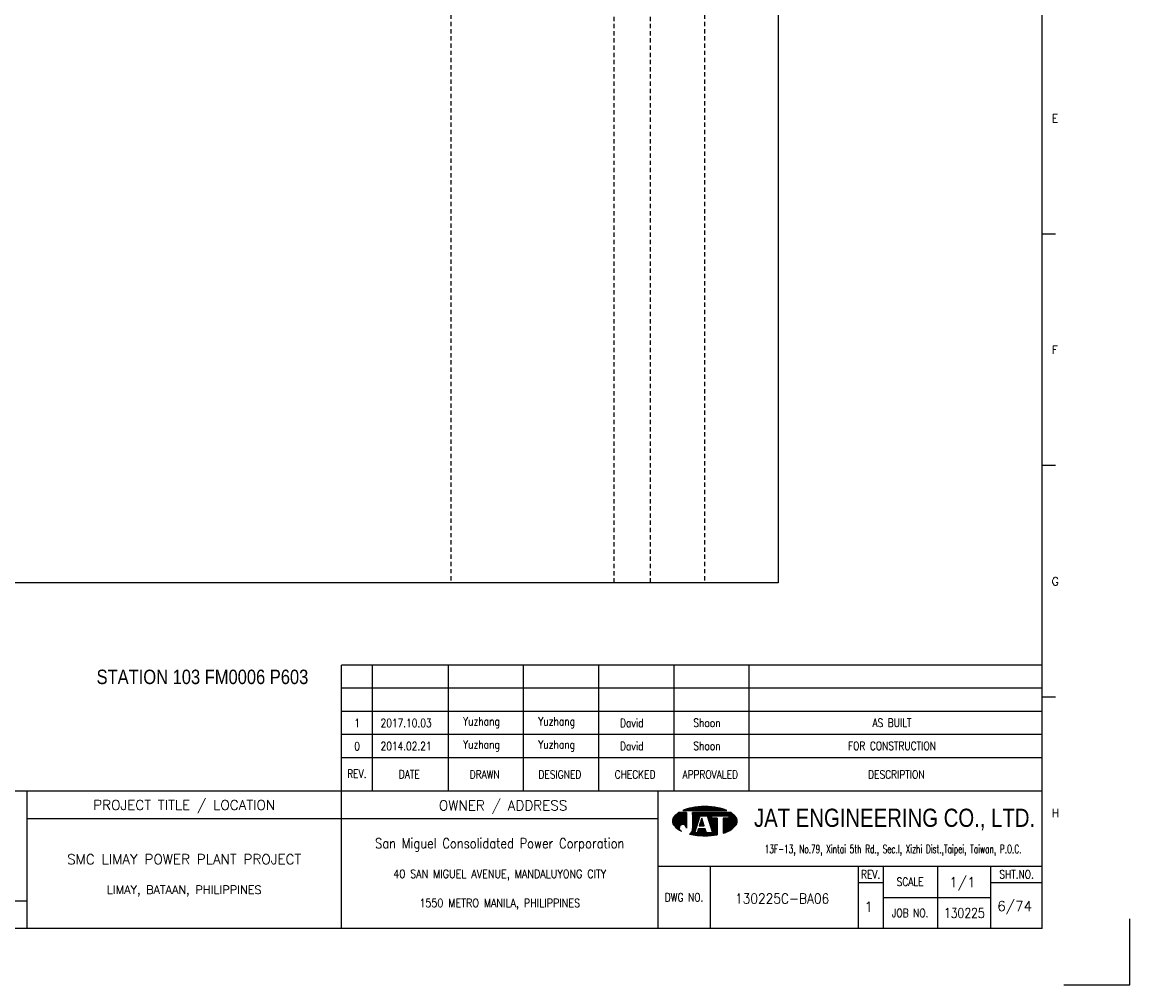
# Model space of a CAD drawing. Extents: x 937 to 1903, y -238 to 444.
# Tile 3 of 4: x 1518 to 1903, y -238 to 97. Entities that reach past the tile are written whole.
import ezdxf
from ezdxf.enums import TextEntityAlignment as Align

# ---------------------------------------------------------------- set-up
doc = ezdxf.new("R2010")
doc.units = 0
doc.header["$MEASUREMENT"] = 0
doc.linetypes.add('HIDDEN', pattern=[4, 1.5, -1, 1.5])
doc.layers.get('0').update_dxf_attribs({"linetype": 'CONTINUOUS'})
doc.layers.get('DEFPOINTS').update_dxf_attribs({"linetype": 'CONTINUOUS'})
for name, color, linetype in [('B_DIM', 7, 'CONTINUOUS'), ('CON', 4, 'CONTINUOUS'), ('DCS', 7, 'CONTINUOUS'), ('HID', 2, 'HIDDEN'), ('T', 2, 'CONTINUOUS'), ('TEXT', 7, 'CONTINUOUS'), ('圖框CON', 4, 'CONTINUOUS'), ('框線', 6, 'CONTINUOUS')]:
    doc.layers.add(name, color=color, linetype=linetype)
doc.styles.add('AEH', font='simplex', dxfattribs={"width": 0.8, "bigfont": 'ae'})
doc.styles.add('DAYUKP', font='complex', dxfattribs={"bigfont": 'DAYUKP.SHX'})
doc.styles.add('E2', font='simplex.shx', dxfattribs={"height": 2})
doc.styles.add('E3', font='simplex.shx', dxfattribs={"height": 3})
doc.styles.add('ROMANS', font='romans', dxfattribs={"width": 0.8})
doc.styles.add('style3', font='ARIALN.TTF')
doc.styles.add('WMF-Arial0', font='arial.ttf')

# ---------------------------------------------------------------- blocks, each defined once
blk = doc.blocks.new('1880-TITLE_BLK')
at = {"layer": 'TEXT', "color": 2, "linetype": 'Continuous', "style": 'E3'}
for tag, p in [('SCALE', (790.95, 31.17)), ('DWG_NO', (736.41, 26.44)), ('REV', (762.59, 23.97)), ('SHT_NO', (806.74, 23.97))]:
    blk.add_attdef(tag, text='', height=3, dxfattribs=at).set_placement(p, align=Align.MIDDLE)
at = {"layer": 'TEXT', "linetype": 'Continuous', "style": 'E2', "width": 0.6}
for tag, p in [('REV_DATE', (418.65, 19.76)), ('APPR_DATE', (492.93, 19.76))]:
    blk.add_attdef(tag, text='', height=2, dxfattribs=at).set_placement(p, align=Align.MIDDLE_LEFT)
blk = doc.blocks.new('1')
at = {"layer": 'B_DIM'}
for p, q in [((2181.53, 118.11), (1938.08, 118.11)), ((1938.08, 74.29), (1938.08, 118.11)), ((1948.92, 74.29), (1948.92, 118.11)), ((1975.28, 74.29), (1975.28, 118.11)), ((2001.39, 74.29), (2001.39, 118.11)), ((2027.5, 74.29), (2027.5, 118.11)), ((2053.62, 74.29), (2053.62, 118.11)), ((2079.73, 74.29), (2079.73, 118.11)), ((2181.53, 110.07), (1938.08, 110.07)), ((1938.08, 77.93), (1938.08, 104.33)), ((2181.53, 102.03), (1938.08, 102.03)), ((2181.53, 93.99), (1938.08, 93.99)), ((2181.53, 85.95), (1938.08, 85.95))]:
    blk.add_line(p, q, dxfattribs=at)
at = {"layer": 'DEFPOINTS'}
blk.add_lwpolyline([(2189, 7.08), (2211.97, 7.08), (2211.97, 30.05)], dxfattribs=at)
at = {"layer": 'T', "color": 0, "lineweight": -3}
for p, q in [((2053.09, 63.82), (2056.14, 66.87)), ((2053.09, 64.04), (2055.92, 66.87)), ((2053.11, 63.62), (2056.36, 66.87)), ((2053.12, 64.29), (2055.7, 66.87)), ((2053.14, 63.43), (2056.58, 66.87)), ((2053.18, 63.25), (2056.8, 66.87)), ((2053.18, 64.57), (2055.47, 66.87)), ((2053.24, 63.08), (2057.03, 66.87)), ((2053.29, 64.91), (2055.25, 66.87)), ((2053.3, 62.92), (2057.25, 66.87)), ((2053.37, 62.77), (2057.47, 66.87)), ((2053.45, 62.63), (2057.69, 66.87)), ((2053.54, 62.5), (2057.91, 66.86)), ((2053.61, 65.45), (2054.47, 66.31)), ((2053.64, 62.37), (2057.91, 66.64)), ((2053.74, 62.25), (2057.91, 66.42)), ((2053.84, 62.14), (2057.91, 66.2)), ((2053.95, 62.02), (2057.91, 65.98)), ((2054.07, 61.91), (2057.91, 65.75)), ((2054.18, 61.8), (2057.91, 65.53)), ((2056.94, 67.67), (2057.09, 67.82)), ((2057.16, 67.67), (2057.44, 67.95)), ((2057.39, 67.67), (2057.78, 68.07)), ((2057.61, 67.67), (2058.11, 68.18)), ((2057.83, 67.67), (2058.43, 68.27)), ((2058.05, 67.67), (2058.73, 68.35)), ((2058.27, 67.67), (2059.03, 68.43)), ((2058.49, 67.67), (2059.32, 68.49)), ((2058.72, 67.67), (2059.6, 68.55)), ((2058.94, 67.67), (2059.87, 68.6)), ((2059.16, 67.67), (2060.14, 68.65)), ((2059.38, 67.67), (2060.41, 68.7)), ((2059.6, 67.67), (2060.67, 68.74)), ((2059.82, 67.67), (2060.93, 68.77)), ((2060.05, 67.67), (2061.18, 68.81)), ((2060.05, 63.24), (2063.68, 66.87)), ((2060.05, 63.46), (2063.46, 66.87)), ((2060.05, 63.68), (2063.23, 66.87)), ((2060.05, 63.9), (2063.01, 66.87)), ((2060.05, 64.13), (2062.79, 66.87)), ((2060.05, 64.35), (2062.57, 66.87)), ((2060.05, 64.57), (2062.35, 66.87)), ((2060.05, 64.79), (2062.13, 66.87)), ((2060.05, 65.01), (2061.9, 66.87)), ((2060.05, 65.23), (2061.68, 66.87)), ((2060.05, 65.46), (2061.46, 66.87)), ((2060.05, 66.12), (2060.79, 66.87)), ((2060.05, 66.34), (2060.57, 66.87)), ((2060.05, 66.56), (2060.35, 66.87)), ((2060.05, 66.79), (2060.13, 66.87)), ((2060.05, 65.68), (2061.24, 66.87)), ((2060.05, 65.9), (2061.02, 66.87)), ((2060.05, 63.02), (2062.67, 65.64)), ((2060.27, 67.67), (2061.44, 68.84)), ((2060.49, 67.67), (2061.69, 68.87)), ((2060.71, 67.67), (2061.93, 68.89)), ((2060.93, 67.67), (2062.18, 68.91)), ((2061.15, 67.67), (2062.42, 68.93)), ((2061.38, 67.67), (2062.66, 68.95)), ((2061.6, 67.67), (2062.89, 68.97)), ((2061.82, 67.67), (2063.13, 68.98)), ((2062.04, 67.67), (2063.36, 68.99)), ((2062.26, 67.67), (2063.59, 69)), ((2062.48, 67.67), (2063.82, 69)), ((2062.71, 67.67), (2064.04, 69.01)), ((2062.83, 65.8), (2063.9, 66.87)), ((2062.93, 67.67), (2064.27, 69.01)), ((2063.05, 65.8), (2064.12, 66.87)), ((2063.15, 67.67), (2064.49, 69.01)), ((2063.27, 65.8), (2064.34, 66.87)), ((2063.37, 67.67), (2064.71, 69.01)), ((2063.49, 65.8), (2064.56, 66.87)), ((2063.59, 67.67), (2064.92, 69)), ((2063.72, 65.8), (2064.79, 66.87)), ((2063.81, 67.67), (2065.14, 69)), ((2063.94, 65.8), (2065.01, 66.87)), ((2064.04, 67.67), (2065.35, 68.99)), ((2064.16, 65.8), (2065.23, 66.87)), ((2064.26, 67.67), (2065.56, 68.98)), ((2064.38, 65.8), (2065.45, 66.87)), ((2064.48, 67.67), (2065.78, 68.97)), ((2064.6, 65.8), (2065.67, 66.87)), ((2064.7, 67.67), (2065.98, 68.95)), ((2064.82, 65.8), (2065.89, 66.87)), ((2064.92, 67.67), (2066.19, 68.94)), ((2065.05, 65.8), (2066.12, 66.87)), ((2065.14, 67.67), (2066.4, 68.92)), ((2065.16, 65.69), (2066.34, 66.87)), ((2065.22, 65.53), (2066.56, 66.87)), ((2065.27, 65.36), (2066.78, 66.87)), ((2065.32, 65.19), (2067, 66.87)), ((2065.37, 67.67), (2066.6, 68.9)), ((2065.38, 65.02), (2067.22, 66.87)), ((2065.43, 64.85), (2067.45, 66.87)), ((2065.48, 64.69), (2067.67, 66.87)), ((2065.54, 64.52), (2066.74, 65.71)), ((2065.59, 67.67), (2066.8, 68.88)), ((2065.59, 64.35), (2066.74, 65.49)), ((2065.81, 67.67), (2067, 68.86)), ((2066.03, 67.67), (2067.2, 68.84)), ((2066.25, 67.67), (2067.4, 68.82)), ((2066.47, 67.67), (2067.6, 68.79)), ((2066.7, 67.67), (2067.79, 68.77)), ((2066.82, 65.8), (2067.89, 66.87)), ((2066.92, 67.67), (2067.98, 68.74)), ((2067.04, 65.8), (2068.11, 66.87)), ((2067.14, 67.67), (2068.18, 68.71)), ((2067.26, 65.8), (2068.33, 66.87)), ((2067.36, 67.67), (2068.37, 68.68)), ((2067.48, 65.8), (2068.55, 66.87)), ((2067.58, 67.67), (2068.56, 68.64)), ((2067.71, 65.8), (2068.78, 66.87)), ((2067.81, 67.67), (2068.75, 68.61)), ((2067.93, 65.8), (2069, 66.87)), ((2068.03, 67.67), (2068.93, 68.58)), ((2068.15, 65.8), (2069.22, 66.87)), ((2068.25, 67.67), (2069.12, 68.54)), ((2068.37, 65.8), (2069.44, 66.87)), ((2068.47, 67.67), (2069.3, 68.5)), ((2068.59, 65.8), (2069.66, 66.87)), ((2068.69, 67.67), (2069.48, 68.46)), ((2068.81, 65.8), (2069.88, 66.87)), ((2068.91, 67.67), (2069.66, 68.42)), ((2069.04, 65.8), (2070.11, 66.87)), ((2069.14, 67.67), (2069.84, 68.37)), ((2069.26, 65.8), (2070.33, 66.87)), ((2069.36, 67.67), (2070.01, 68.33)), ((2069.48, 65.8), (2070.55, 66.87)), ((2069.58, 67.67), (2070.19, 68.28)), ((2069.7, 65.8), (2070.77, 66.87)), ((2069.8, 67.67), (2070.36, 68.23)), ((2069.92, 65.8), (2070.99, 66.87)), ((2070.02, 67.67), (2070.53, 68.18)), ((2070.14, 65.8), (2071.21, 66.87)), ((2070.24, 67.67), (2070.7, 68.13)), ((2070.37, 65.8), (2071.44, 66.87)), ((2070.47, 67.67), (2070.87, 68.07)), ((2070.59, 65.8), (2071.66, 66.87)), ((2070.69, 67.67), (2071.03, 68.02)), ((2070.75, 63.08), (2074.07, 66.4)), ((2070.75, 62.86), (2074.19, 66.3)), ((2070.75, 62.63), (2074.31, 66.2)), ((2070.75, 62.41), (2074.43, 66.09)), ((2070.75, 62.19), (2074.54, 65.98)), ((2070.75, 61.97), (2074.66, 65.87)), ((2070.75, 61.75), (2074.77, 65.76)), ((2070.75, 61.53), (2074.87, 65.65)), ((2070.75, 61.3), (2074.98, 65.53)), ((2070.81, 65.8), (2071.88, 66.87)), ((2070.91, 67.67), (2071.2, 67.96)), ((2071.03, 65.8), (2072.1, 66.87)), ((2071.13, 67.67), (2071.36, 67.9)), ((2071.25, 65.8), (2072.32, 66.87)), ((2071.35, 67.67), (2071.52, 67.84)), ((2071.47, 65.8), (2072.54, 66.87)), ((2071.57, 67.67), (2071.68, 67.77)), ((2071.7, 65.8), (2072.77, 66.87)), ((2071.8, 67.67), (2071.83, 67.71)), ((2071.92, 65.8), (2072.99, 66.87)), ((2072.14, 65.8), (2073.21, 66.87)), ((2072.36, 65.8), (2073.43, 66.87)), ((2072.58, 65.8), (2073.57, 66.78)), ((2072.62, 65.62), (2073.7, 66.69)), ((2072.62, 65.39), (2073.83, 66.6)), ((2072.62, 65.17), (2073.95, 66.5)), ((2054.29, 61.7), (2057.91, 65.31)), ((2054.41, 61.59), (2057.91, 65.09)), ((2054.53, 61.49), (2057.91, 64.87)), ((2054.65, 61.39), (2057.91, 64.65)), ((2054.78, 61.29), (2055.59, 62.11)), ((2054.9, 61.2), (2055.48, 61.77)), ((2056.12, 62.63), (2057.91, 64.42)), ((2056.46, 62.75), (2057.91, 64.2)), ((2056.7, 62.77), (2057.91, 63.98)), ((2056.9, 62.75), (2057.91, 63.76)), ((2057.08, 62.71), (2057.91, 63.54)), ((2057.23, 62.64), (2057.91, 63.32)), ((2057.37, 62.56), (2057.91, 63.09)), ((2057.5, 62.46), (2057.91, 62.87)), ((2057.61, 62.35), (2057.91, 62.65)), ((2057.7, 62.23), (2057.91, 62.43)), ((2057.79, 62.09), (2057.91, 62.21)), ((2057.85, 61.93), (2057.91, 61.99)), ((2057.89, 61.75), (2057.91, 61.76)), ((2059.09, 59.4), (2061.43, 61.74)), ((2059.86, 60.39), (2061.54, 62.07)), ((2059.98, 60.73), (2061.64, 62.39)), ((2060.03, 61), (2061.74, 62.72)), ((2060.05, 62.8), (2062.57, 65.32)), ((2060.05, 62.57), (2062.47, 64.99)), ((2060.05, 62.35), (2062.36, 64.67)), ((2060.05, 62.13), (2062.26, 64.34)), ((2060.05, 61.91), (2062.16, 64.02)), ((2060.05, 61.69), (2062.05, 63.69)), ((2060.05, 61.46), (2061.95, 63.37)), ((2062.45, 62.32), (2063.71, 63.57)), ((2062.5, 62.58), (2063.65, 63.74)), ((2062.6, 62.91), (2063.6, 63.91)), ((2062.68, 62.32), (2063.76, 63.4)), ((2062.7, 63.23), (2063.55, 64.08)), ((2062.8, 63.56), (2063.49, 64.25)), ((2062.9, 62.32), (2063.81, 63.24)), ((2062.91, 63.88), (2063.44, 64.42)), ((2063.01, 64.2), (2063.39, 64.58)), ((2063.11, 64.53), (2063.33, 64.75)), ((2063.12, 62.32), (2063.87, 63.07)), ((2063.21, 64.85), (2063.28, 64.92)), ((2063.34, 62.32), (2063.92, 62.9)), ((2063.56, 62.32), (2063.97, 62.73)), ((2063.78, 62.32), (2064.03, 62.56)), ((2064.01, 62.32), (2064.08, 62.39)), ((2065.65, 64.18), (2066.74, 65.27)), ((2065.7, 64.01), (2066.74, 65.05)), ((2065.75, 63.84), (2066.9, 65)), ((2065.81, 63.68), (2067.12, 65)), ((2065.86, 63.51), (2067.35, 65)), ((2065.91, 63.34), (2067.57, 65)), ((2065.97, 63.17), (2067.79, 65)), ((2066.02, 63), (2068.01, 65)), ((2066.07, 62.84), (2068.23, 65)), ((2066.13, 62.67), (2068.46, 65)), ((2066.18, 62.5), (2068.61, 64.93)), ((2066.23, 62.33), (2068.61, 64.71)), ((2066.29, 62.16), (2068.61, 64.48)), ((2066.34, 61.99), (2068.61, 64.26)), ((2066.39, 61.83), (2068.61, 64.04)), ((2066.45, 61.66), (2068.61, 63.82)), ((2066.5, 61.49), (2068.61, 63.6)), ((2066.56, 61.32), (2068.61, 63.38)), ((2066.61, 61.15), (2068.61, 63.15)), ((2066.66, 60.99), (2068.61, 62.93)), ((2066.72, 60.82), (2068.61, 62.71)), ((2066.77, 60.65), (2068.61, 62.49)), ((2066.82, 60.48), (2068.61, 62.27)), ((2066.88, 60.31), (2068.61, 62.05)), ((2066.93, 60.14), (2068.61, 61.82)), ((2066.98, 59.98), (2068.61, 61.6)), ((2070.75, 61.08), (2075.08, 65.41)), ((2070.75, 60.86), (2075.17, 65.28)), ((2070.75, 60.64), (2075.25, 65.14)), ((2070.75, 63.96), (2071.78, 65)), ((2070.75, 63.74), (2072, 65)), ((2070.75, 63.52), (2072.22, 65)), ((2070.75, 63.3), (2072.45, 65)), ((2070.75, 64.41), (2071.34, 65)), ((2070.75, 64.19), (2071.56, 65)), ((2070.75, 64.85), (2070.89, 65)), ((2070.75, 64.63), (2071.12, 65)), ((2070.75, 60.42), (2075.33, 64.99)), ((2070.75, 60.2), (2075.39, 64.84)), ((2070.75, 59.97), (2075.45, 64.67)), ((2070.75, 59.75), (2075.5, 64.5)), ((2071.07, 59.85), (2075.53, 64.32)), ((2071.42, 59.97), (2075.56, 64.12)), ((2071.78, 60.12), (2075.57, 63.9)), ((2072.17, 60.28), (2075.55, 63.67)), ((2072.59, 60.48), (2075.51, 63.4)), ((2073.08, 60.75), (2075.42, 63.1)), ((2073.74, 61.19), (2075.24, 62.69)), ((2055.03, 61.11), (2055.46, 61.53)), ((2055.16, 61.01), (2055.47, 61.33)), ((2055.3, 60.93), (2055.52, 61.15)), ((2055.43, 60.84), (2055.59, 60.99)), ((2055.57, 60.76), (2055.67, 60.85)), ((2055.71, 60.67), (2055.76, 60.73)), ((2055.85, 60.59), (2055.88, 60.62)), ((2056, 60.52), (2056, 60.52)), ((2056.14, 60.44), (2056.14, 60.44)), ((2057.91, 61.54), (2057.91, 61.55)), ((2059.28, 59.36), (2061.33, 61.42)), ((2059.46, 59.32), (2061.23, 61.09)), ((2059.64, 59.29), (2061.12, 60.77)), ((2059.83, 59.25), (2061.02, 60.44)), ((2060.02, 59.22), (2060.92, 60.12)), ((2060.05, 61.24), (2060.05, 61.24)), ((2060.21, 59.19), (2060.93, 59.91)), ((2060.4, 59.16), (2061.15, 59.91)), ((2060.59, 59.13), (2061.38, 59.91)), ((2060.78, 59.1), (2061.6, 59.91)), ((2060.98, 59.07), (2063.16, 61.25)), ((2061.17, 59.04), (2063.38, 61.25)), ((2061.37, 59.02), (2063.6, 61.25)), ((2061.57, 59), (2063.82, 61.25)), ((2061.68, 59.99), (2062.94, 61.25)), ((2061.77, 58.97), (2064.04, 61.25)), ((2061.78, 60.32), (2062.71, 61.25)), ((2061.88, 60.64), (2062.49, 61.25)), ((2061.97, 58.95), (2064.27, 61.25)), ((2061.99, 60.96), (2062.27, 61.25)), ((2062.17, 58.94), (2064.45, 61.21)), ((2062.38, 58.92), (2064.51, 61.05)), ((2062.58, 58.9), (2064.56, 60.88)), ((2062.79, 58.89), (2064.61, 60.71)), ((2063, 58.88), (2064.67, 60.54)), ((2063.21, 58.87), (2064.72, 60.37)), ((2063.43, 58.86), (2064.77, 60.2)), ((2063.64, 58.85), (2064.82, 60.03)), ((2063.86, 58.85), (2064.92, 59.91)), ((2064.08, 58.84), (2065.15, 59.91)), ((2064.3, 58.84), (2065.37, 59.91)), ((2064.52, 58.84), (2065.59, 59.91)), ((2064.74, 58.85), (2065.81, 59.91)), ((2064.97, 58.85), (2066.03, 59.91)), ((2065.2, 58.86), (2066.25, 59.91)), ((2065.43, 58.87), (2066.48, 59.91)), ((2065.66, 58.88), (2066.7, 59.91)), ((2065.9, 58.89), (2066.92, 59.91)), ((2066.14, 58.91), (2068.61, 61.38)), ((2066.38, 58.93), (2068.61, 61.16)), ((2066.62, 58.95), (2068.61, 60.94)), ((2066.87, 58.97), (2068.61, 60.72)), ((2067.11, 59), (2068.61, 60.49)), ((2067.37, 59.03), (2068.61, 60.27)), ((2067.62, 59.06), (2068.61, 60.05)), ((2067.88, 59.1), (2068.61, 59.83)), ((2068.14, 59.14), (2068.61, 59.61)), ((2068.4, 59.18), (2068.61, 59.38))]:
    blk.add_line(p, q, dxfattribs=at)
at = {"layer": 'T', "lineweight": -3}
for p, q in [((2057.91, 66.87), (2055.21, 66.87)), ((2056.73, 67.67), (2071.93, 67.67)), ((2057.91, 66.87), (2057.91, 61.52)), ((2073.45, 66.87), (2060.05, 66.87)), ((2060.05, 66.33), (2060.05, 66.87)), ((2060.05, 66.87), (2060.05, 61.23)), ((2060.85, 59.91), (2062.72, 65.8)), ((2062.72, 65.8), (2065.13, 65.8)), ((2063.79, 65.8), (2065.13, 65.8)), ((2065.13, 65.8), (2067, 59.91)), ((2066.74, 65.8), (2072.62, 65.8)), ((2066.74, 65), (2066.74, 65.8)), ((2072.62, 65.8), (2072.62, 65)), ((2061.8, 63.05), (2060.05, 61.24)), ((2063.26, 65), (2062.41, 62.32)), ((2062.41, 62.32), (2064.1, 62.32)), ((2064.1, 62.32), (2063.26, 65)), ((2068.61, 65), (2066.74, 65)), ((2068.61, 65), (2068.61, 59.21)), ((2072.62, 65), (2070.75, 65)), ((2070.75, 65), (2070.75, 59.74)), ((2061.65, 59.91), (2060.85, 59.91)), ((2062.08, 61.25), (2061.65, 59.91)), ((2064.44, 61.25), (2062.08, 61.25)), ((2064.86, 59.91), (2064.44, 61.25)), ((2067, 59.91), (2064.86, 59.91))]:
    blk.add_line(p, q, dxfattribs=at)
for centre, major_axis, start_param, end_param in [((2055.58, 63.92), (1.76, 1.76), 1.614811, 2.356194), ((2059.72, 60.14), (-5.73, 5.73), 6.088179, 6.3272), ((2062.5, 54), (-10.49, 10.49), 5.683021, 5.897183), ((2064.33, 44.23), (-17.52, 17.52), 5.497787, 5.683021), ((2064.33, 44.23), (17.52, 17.52), 0.600164, 0.785398), ((2066.16, 54), (10.49, 10.49), 0.386002, 0.600164), ((2068.93, 60.14), (-5.73, 5.73), 4.668374, 4.907395), ((2073.07, 63.92), (-1.76, 1.76), 3.926991, 4.668374), ((2055.58, 63.92), (-1.76, 1.76), 0.785398, 1.526782), ((2059.72, 67.71), (5.73, 5.73), 3.097578, 3.478972), ((2056.68, 61.54), (-0.868, 0.868), 3.906164, 8.245601), ((2068.93, 67.71), (-5.73, 5.73), 2.781027, 3.185607), ((2073.07, 63.92), (1.76, 1.76), 4.756403, 5.497787), ((2057.88, 61.28), (1.53, 1.53), 4.470635, 5.546585), ((2064.33, 83.62), (17.52, 17.52), 3.710226, 3.926991), ((2064.33, 83.62), (17.52, 17.52), 3.926991, 4.100643), ((2066.16, 73.85), (-10.49, 10.49), 2.670765, 2.781027)]:
    blk.add_ellipse(centre, major_axis=major_axis, ratio=1, start_param=start_param, end_param=end_param, dxfattribs=at)
at = {"layer": '圖框CON'}
for p, q in [((2186.14, 267.8), (2181.53, 267.8)), ((2186.14, 187.4), (2181.53, 187.4)), ((2186.14, 107), (2181.53, 107)), ((2048.1, 48.3), (2181.53, 48.3)), ((2066.14, 48.3), (2066.14, 26.6)), ((2117.55, 48.3), (2117.55, 26.6)), ((2126.28, 48.3), (2126.28, 26.6)), ((2145.25, 26.6), (2145.25, 48.3)), ((2163.72, 26.6), (2163.72, 48.3)), ((2117.55, 42.62), (2126.28, 42.62)), ((2163.72, 42.62), (2181.53, 42.62)), ((2126.28, 37.45), (2163.72, 37.45))]:
    blk.add_line(p, q, dxfattribs=at)
for points in [[(1828.89, 26.6), (1828.89, 74.29)], [(1938.08, 26.6), (1938.08, 74.29)], [(2048.1, 26.6), (2048.1, 74.29)], [(2048.1, 64.75), (1828.89, 64.75)], [(1828.89, 36.15), (1802.67, 36.15), (1651.45, 36.15)]]:
    blk.add_lwpolyline(points, dxfattribs=at)
at = {"layer": '框線'}
for p, q in [((2181.53, 26.6), (2181.53, 669.81)), ((2181.53, 74.29), (1308.62, 74.29)), ((2181.53, 26.6), (1308.62, 26.6))]:
    blk.add_line(p, q, dxfattribs=at)
at = {"style": 'DAYUKP'}
for s, p in [('E', (2184.79, 307.99)), ('F', (2184.79, 227.59)), ('G', (2184.79, 147.19)), ('H', (2184.79, 66.79))]:
    blk.add_text(s, height=2.87, dxfattribs=at).set_placement(p, align=Align.MIDDLE_LEFT)
at = {"style": 'WMF-Arial0', "width": 0.8}
blk.add_text('JAT ENGINEERING CO., LTD.', height=6.3172, dxfattribs=at).set_placement((2130.24, 64.55), align=Align.MIDDLE)
at = {"color": 2, "ltscale": 500, "style": 'ROMANS', "width": 0.85}
blk.add_text('San Miguel Consolidated Power Corporation', height=3.4457, dxfattribs=at).set_placement((1993.09, 56.23), align=Align.MIDDLE_CENTER)
at = {"color": 2, "ltscale": 500, "style": 'ROMANS'}
for s, height, p in [('SMC LIMAY POWER PLANT PROJECT', 3.4457, (1883.48, 50.7)), ('LIMAY, BATAAN, PHILIPPINES', 2.8714, (1883.48, 40.08))]:
    blk.add_text(s, height=height, dxfattribs=at).set_placement(p, align=Align.MIDDLE_CENTER)
at = {"color": 4, "ltscale": 500, "style": 'ROMANS', "width": 0.85}
for s, p in [('40 SAN MIGUEL AVENUE, MANDALUYONG CITY', (1993.09, 45.61)), ('1550 METRO MANILA, PHILIPPINES', (1993.09, 35.51))]:
    blk.add_text(s, height=2.8714, dxfattribs=at).set_placement(p, align=Align.MIDDLE_CENTER)
at = {"layer": 'B_DIM', "style": 'AEH', "width": 0.8}
for s, height, p in [('REV.', 2.871, (1943.45, 80.37)), ('DATE', 2.871, (1961.68, 80.21)), ('DRAWN', 2.871, (1987.87, 80.12)), ('DESIGNED', 2.871, (2013.98, 80.12)), ('CHECKED', 2.871, (2040.1, 80.12)), ('APPROVALED', 2.871, (2066.21, 80.12)), ('DESCRIPTION', 2.8714, (2130.87, 80.12))]:
    blk.add_text(s, height=height, dxfattribs=at).set_placement(p, align=Align.MIDDLE)
at = {"layer": 'HID', "ltscale": 500, "style": 'ROMANS'}
for s, p in [('PROJECT TITLE / LOCATION', (1883.48, 69.28)), ('OWNER / ADDRESS', (1994.25, 69.12))]:
    blk.add_text(s, height=3.4457, dxfattribs=at).set_placement(p, align=Align.MIDDLE)
at = {"layer": 'HID', "color": 7, "style": 'ROMANS', "width": 0.8}
for s, p in [('REV.', (2121.92, 45.46)), ('SHT.NO.', (2172.62, 45.46)), ('SCALE', (2135.64, 42.87)), ('DWG NO.', (2057.12, 37.45)), ('JOB NO.', (2135.64, 32.03))]:
    blk.add_text(s, height=2.871, dxfattribs=at).set_placement(p, align=Align.MIDDLE)
at = {"layer": 'T', "color": 2, "ltscale": 500, "style": 'ROMANS', "width": 0.65}
blk.add_text('13F-13, No.79, Xintai 5th Rd., Sec.I, Xizhi Dist.,Taipei, Taiwan, P.O.C.', height=2.8714, dxfattribs=at).set_placement((2129.74, 52.81), align=Align.CENTER)

msp = doc.modelspace()

# ---------------------------------------------------------------- linework, layer by layer
at = {"layer": 'CON'}
msp.add_lwpolyline([(1066.36, 401.62), (1780.36, 401.62), (1780.36, -98.18), (1066.36, -98.18)], close=True, dxfattribs=at)
at = {"layer": 'HID'}
for p, q in [((1666.61, 401.62), (1666.61, -98.18)), ((1723.31, 400.92), (1723.31, -98.18)), ((1735.91, 400.92), (1735.91, -98.18)), ((1754.81, 401.62), (1754.81, -98.18))]:
    msp.add_line(p, q, dxfattribs=at)

# ---------------------------------------------------------------- block references
msp.add_blockref('1', (-309.46, -244.86))
at = {"layer": 'TEXT', "color": 0}
ref = msp.add_blockref('1880-TITLE_BLK', (935.89, -238.2), dxfattribs=dict(at, xscale=1.148576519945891, yscale=1.148576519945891, zscale=1.148576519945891))
ref.add_attrib('DWG_NO', '130225C-BA06', dxfattribs={"color": 2, "linetype": 'Continuous', "height": 3.4457, "style": 'E3', "width": 0.9}).set_placement((1781.72, -207.83), align=Align.MIDDLE)
ref.add_attrib('REV', '1', dxfattribs={"color": 2, "linetype": 'Continuous', "height": 3.45, "style": 'E3'}).set_placement((1811.79, -210.67), align=Align.MIDDLE)
ref.add_attrib('SCALE', '1/1', dxfattribs={"color": 2, "linetype": 'Continuous', "height": 3.446, "style": 'E3'}).set_placement((1844.35, -202.41), align=Align.MIDDLE)
ref.add_attrib('SHT_NO', '6/74', dxfattribs={"color": 2, "linetype": 'Continuous', "height": 3.446, "style": 'E3'}).set_placement((1862.5, -210.67), align=Align.MIDDLE)

# ---------------------------------------------------------------- texts
at = {"layer": 'DCS', "linetype": 'ByBlock', "style": 'style3'}
msp.add_text('STATION 103 FM0006 P603', height=5, dxfattribs=at).set_placement((1543.58, -133.34))
at = {"layer": 'T', "style": 'AEH', "width": 0.8}
for s, height, p in [('1', 2.87, (1634.07, -146.89)), ('2017.10.03', 2.871, (1651.08, -146.85)), ('Yuzhang', 2.871, (1677.28, -146.77)), ('Yuzhang', 2.871, (1703.39, -146.77)), ('David', 2.871, (1729.5, -146.77)), ('Shoon', 2.871, (1755.62, -146.77)), ('AS BUILT', 2.871, (1819.89, -146.77)), ('0', 2.87, (1634.07, -154.93)), ('2014.02.21', 2.871, (1651.08, -154.89)), ('Yuzhang', 2.871, (1677.28, -154.81)), ('Yuzhang', 2.871, (1703.39, -154.81)), ('David', 2.871, (1729.5, -154.81)), ('Shoon', 2.871, (1755.62, -154.81)), ('FOR CONSTRUCTION', 2.8714, (1819.89, -154.81))]:
    msp.add_text(s, height=height, dxfattribs=at).set_placement(p, align=Align.MIDDLE)
at = {"layer": 'TEXT', "color": 2, "style": 'E3', "width": 0.8}
msp.add_text('130225', height=3.446, dxfattribs=at).set_placement((1845.02, -212.84), align=Align.MIDDLE_CENTER)

doc.saveas('drawing.dxf')
